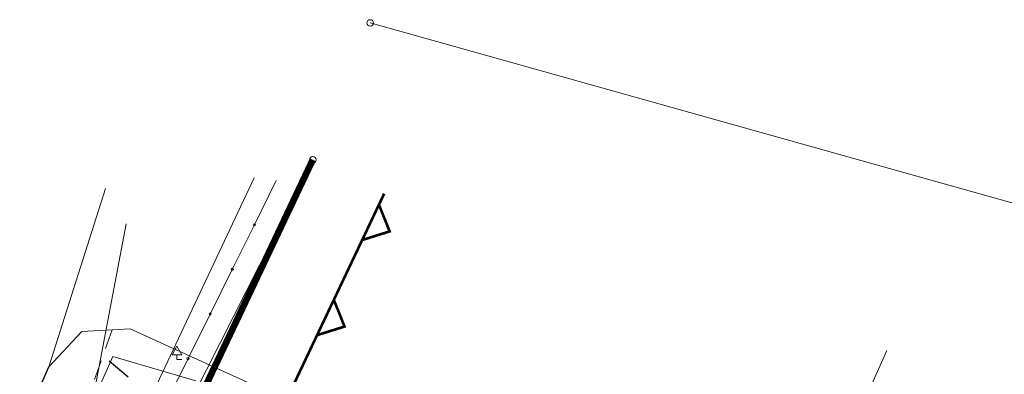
# Model space of a CAD drawing. Header units: metres. Extents: x 7519119 to 7519315, y 5970991 to 5971152.
# Tile 7 of 8: x 7519173 to 7519248, y 5971125 to 5971152. Entities that reach past the tile are written whole.
import ezdxf

# ---------------------------------------------------------------- set-up
doc = ezdxf.new("R2010")
doc.units = ezdxf.units.M
doc.header["$MEASUREMENT"] = 0
for name, pattern in [('1', [0]), ('4', [2.5, 1.5, -1]), ('BGT', [0])]:
    doc.linetypes.add(name, pattern=pattern)
doc.layers.get('0').update_dxf_attribs({"color": 250, "linetype": 'CONTINUOUS', "lineweight": 100})
for name, color, linetype, lineweight in [('A-granica działki', 1, 'CONTINUOUS', 0), ('A_BUDYNEK', 7, 'CONTINUOUS', 0), ('A_OPIS', 130, 'CONTINUOUS', 0), ('Dzialki', 51, '1', 18), ('EDZPD_L_0', 230, '1', 18), ('Punkty', 1, 'CONTINUOUS', 18), ('SDROZ_T_0', 255, 'CONTINUOUS', 18), ('SDRPK_L_0', 7, '1', 25), ('SDRPK_L_2', 255, '4', 18), ('SDRPK_L_3', 7, '1', 25), ('SZOPO_L_0', 255, 'BGT', 25), ('UEEPON_L_4', 5, '1', 18), ('UEEPOS_L_1', 1, '1', 18), ('UTTPO_L_0', 30, '1', 18), ('UWWPO_L_1', 5, '1', 18)]:
    doc.layers.add(name, color=color, linetype=linetype, lineweight=lineweight)

# ---------------------------------------------------------------- blocks, each defined once
blk = doc.blocks.new('GRT')
at = {"linetype": 'Continuous'}
blk.add_circle((0, 0), 0.25, dxfattribs=at)
blk = doc.blocks.new('ZND')
at = {"linetype": 'Continuous'}
for p, q in [((0, 1.025), (-0.375, 0.375)), ((0.375, 0.375), (0, 1.025)), ((-0.375, 0.375), (0.375, 0.375)), ((0, 0.375), (0, 0)), ((0, 0), (0.375, 0))]:
    blk.add_line(p, q, dxfattribs=at)
blk = doc.blocks.new('MAPA_ZWIK')
at = {"layer": 'Dzialki'}
for p, q in [((112.307, 29.183), (-2.123, 61.313)), ((-6.473, 50.913), (-22.343, 19.553)), ((-21.503, 19.153), (-6.473, 50.913))]:
    blk.add_line(p, q, dxfattribs=at)
at = {"layer": 'EDZPD_L_0', "linetype": '1'}
for p in [(-22.343, 19.553), (-21.503, 19.153)]:
    blk.add_line(p, (-6.473, 50.913), dxfattribs=at)
at = {"layer": 'SDRPK_L_0', "linetype": '1', "lineweight": 20}
for p, q in [((-22.213, 48.743), (-26.513, 35.183)), ((-26.513, 35.183), (-23.993, 37.873)), ((-23.993, 37.873), (-20.323, 38.053)), ((-20.323, 38.053), (8.227, 25.073))]:
    blk.add_line(p, q, dxfattribs=at)
at = {"layer": 'SDRPK_L_0', "linetype": '1'}
blk.add_line((-27.388, 33.139), (-26.513, 35.183), dxfattribs=at)
at = {"layer": 'SDRPK_L_2', "linetype": '4', "lineweight": 18}
blk.add_line((-21.707, 37.985), (-25.614, 26.974), dxfattribs=at)
at = {"layer": 'SDRPK_L_3', "linetype": '1'}
blk.add_line((-20.491, 34.381), (-21.94, 35.601), dxfattribs=at)
at = {"layer": 'SZOPO_L_0', "linetype": 'BGT', "lineweight": 18}
for p, q in [((-9.246, 49.332), (-10.909, 45.971)), ((-10.909, 45.971), (-12.586, 42.581)), ((-12.586, 42.581), (-14.263, 39.191)), ((-14.263, 39.191), (-15.94, 35.801)), ((-15.94, 35.801), (-17.617, 32.411))]:
    blk.add_line(p, q, dxfattribs=at)
for centre in [(-10.909, 45.971), (-12.586, 42.581), (-14.263, 39.191), (-15.94, 35.801)]:
    blk.add_circle(centre, 0.085, dxfattribs=at)
at = {"layer": 'UEEPON_L_4', "linetype": '1'}
blk.add_line((-20.634, 46.051), (-23.034, 33.353), dxfattribs=at)
at = {"layer": 'UEEPOS_L_1', "linetype": '1'}
for p, q in [((-24.124, 30.435), (-21.662, 35.963)), ((-21.662, 35.963), (-15.349, 34.117))]:
    blk.add_line(p, q, dxfattribs=at)
at = {"layer": 'UTTPO_L_0', "linetype": '1'}
blk.add_line((-10.913, 49.533), (-18.523, 33.393), dxfattribs=at)
at = {"layer": 'UWWPO_L_1', "linetype": '1'}
blk.add_line((20.797, -0.22), (37.11, 36.429), dxfattribs=at)
at = {"layer": 'Punkty'}
for p in [(-2.123, 61.313), (-6.473, 50.913)]:
    blk.add_blockref('GRT', p, dxfattribs=at)
at = {"layer": 'SDROZ_T_0'}
blk.add_blockref('ZND', (-16.783, 35.723), dxfattribs=at)

msp = doc.modelspace()

# ---------------------------------------------------------------- linework, layer by layer
at = {"layer": 'A-granica działki', "linetype": 'Continuous', "const_width": 0.5}
msp.add_lwpolyline([(7519195.67, 5971141.65), (7519180.64, 5971109.89), (7519178.62, 5971110.85), (7519155.99, 5971063.41), (7519159.25, 5971061.89), (7519150.36, 5971036.99)], dxfattribs=at)
at = {"layer": 'A_OPIS', "linetype": 'Continuous', "const_width": 0.2}
for points in [[(7519201.093, 5971139.083), (7519183.756, 5971102.473), (7519181.504, 5971103.489), (7519164.012, 5971066.29), (7519166.738, 5971065.019), (7519156.011, 5971034.973)], [(7519200.692, 5971138.237), (7519201.507, 5971136.208), (7519199.421, 5971135.552)], [(7519197.269, 5971131.007), (7519198.083, 5971128.977), (7519195.997, 5971128.321)]]:
    msp.add_lwpolyline(points, dxfattribs=at)

# ---------------------------------------------------------------- block references
at = {"layer": 'A_BUDYNEK'}
msp.add_blockref('MAPA_ZWIK', (7519202.143, 5971090.737), dxfattribs=at)

doc.saveas('drawing.dxf')
